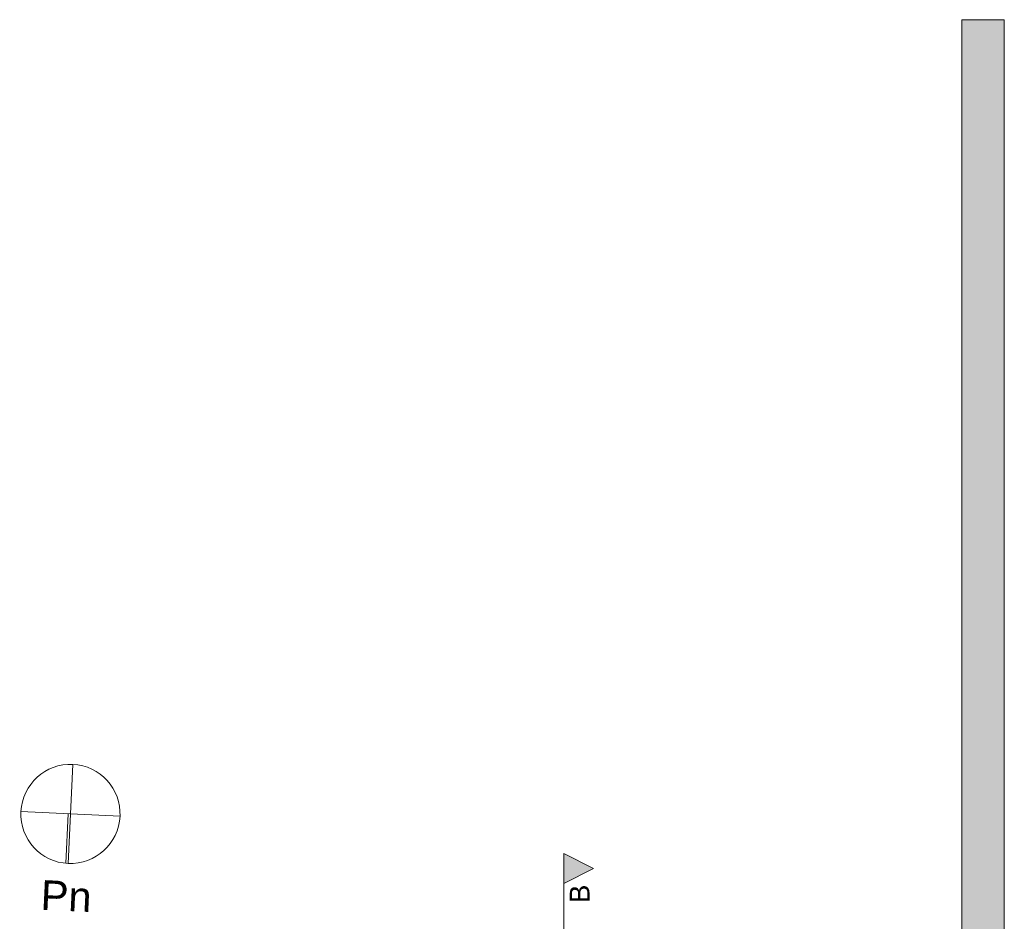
# Model space of a CAD drawing. Header units: centimetres. Extents: x -204 to 5262, y -330 to 4352.
# Tile 17 of 18: x -194 to 799, y 3443 to 4352. Entities that reach past the tile are written whole.
import ezdxf
from ezdxf.enums import TextEntityAlignment as Align

# ---------------------------------------------------------------- set-up
doc = ezdxf.new("R2010")
doc.units = ezdxf.units.CM
doc.header["$MEASUREMENT"] = 0
for name, color, linetype in [('320 - W Umeblowanie', 7, 'Continuous'), ('420-K Ściany', 7, 'Continuous'), ('840-G Znaczniki ogólne', 7, 'Continuous')]:
    doc.layers.add(name, color=color, linetype=linetype)
for name, color, linetype, lineweight in [('320 - W Umeblowanie_Nr_pióra__1', 7, 'Continuous', 20), ('420-K Ściany_Nr_pióra__27', 7, 'Continuous', 20), ('840-G Znaczniki ogólne_Nr_pióra__11', 7, 'Continuous', 0)]:
    doc.layers.add(name, color=color, linetype=linetype, lineweight=lineweight)
doc.styles.add('STYL_AUTOMATYCZNY_1', font='arial.ttf')
doc.styles.add('STYL_AUTOMATYCZNY_2', font='arial.ttf')

# ---------------------------------------------------------------- blocks, each defined once
blk = doc.blocks.new('Ściana_10_1', base_point=(756.47, 3179.41))
at = {"layer": '420-K Ściany', "linetype": 'Continuous', "lineweight": 0, "true_color": 0x000000}
blk.add_hatch(color=18, dxfattribs=at).paths.add_polyline_path([(799.47, 3220.85), (799.47, 4352.35), (756.47, 4352.35), (756.47, 3222.44)])
at = {"layer": '420-K Ściany_Nr_pióra__27', "color": 7, "linetype": 'Continuous', "lineweight": 20, "flags": 128}
for points in [[(756.47, 4352.35), (799.47, 4352.35)], [(756.47, 4352.35), (756.47, 3222.44)], [(799.47, 3220.85), (799.47, 4352.35)]]:
    blk.add_lwpolyline(points, dxfattribs=at)
blk = doc.blocks.new('Symbol północy[15]_1', base_point=(-142.34, 3551.55))
at = {"layer": '320 - W Umeblowanie_Nr_pióra__1', "color": 7, "linetype": 'Continuous', "lineweight": 20}
for p, q in [((-144.65, 3501.61), (-140.02, 3601.5)), ((-192.28, 3553.87), (-92.39, 3549.24)), ((-144.58, 3551.66), (-146.9, 3501.76))]:
    blk.add_line(p, q, dxfattribs=at)
at = {"layer": '320 - W Umeblowanie_Nr_pióra__1', "color": 7, "linetype": 'Continuous', "lineweight": 20, "flags": 128}
blk.add_lwpolyline([(-192.28, 3553.87, 1), (-92.39, 3549.24, 1)], format="xyb", close=True, dxfattribs=at)
at = {"layer": '320 - W Umeblowanie_Nr_pióra__1', "color": 7, "lineweight": 20, "style": 'STYL_AUTOMATYCZNY_1'}
blk.add_attdef('txt', text='', height=30, rotation=357.34385, dxfattribs=at).set_placement((-147.76, 3444.82), align=Align.BOTTOM_CENTER)
blk = doc.blocks.new('Płaszczyzna odcinająca_1_1', base_point=(355.16, 3496.5))
at = {"layer": '840-G Znaczniki ogólne', "linetype": 'Continuous', "lineweight": 0, "true_color": 0x000000}
blk.add_hatch(color=18, dxfattribs=at).paths.add_polyline_path([(355.16, 3511.5), (355.16, 3481.5), (385.16, 3496.5)])
at = {"layer": '840-G Znaczniki ogólne_Nr_pióra__11', "color": 7, "linetype": 'Continuous', "lineweight": 0}
blk.add_line((355.16, 3481.5), (355.16, -300.45), dxfattribs=at)
at = {"layer": '840-G Znaczniki ogólne_Nr_pióra__11', "color": 7, "linetype": 'Continuous', "lineweight": 0, "flags": 128}
blk.add_lwpolyline([(355.16, 3511.5), (355.16, 3481.5), (385.16, 3496.5)], close=True, dxfattribs=at)
at = {"layer": '840-G Znaczniki ogólne_Nr_pióra__11', "color": 7, "lineweight": 0, "insert": (381.16, 3480.29), "char_height": 20, "attachment_point": 9, "rotation": 90, "style": 'STYL_AUTOMATYCZNY_2'}
blk.add_mtext('\\A1;{\\pqr;\\pt0;\\fArial|b0|i0|c238|p0;\\W1.000000;B}', dxfattribs=at)

msp = doc.modelspace()

# ---------------------------------------------------------------- block references
at = {"layer": '320 - W Umeblowanie', "color": 7, "linetype": 'Continuous', "lineweight": 20}
msp.add_blockref('Symbol północy[15]_1', (-142.34, 3551.55), dxfattribs=at).add_auto_attribs({'txt': 'Pn'})
at = {"layer": '420-K Ściany', "color": 7, "lineweight": 20}
msp.add_blockref('Ściana_10_1', (756.47, 3179.41), dxfattribs=at)
at = {"layer": '840-G Znaczniki ogólne', "color": 7, "lineweight": 0}
msp.add_blockref('Płaszczyzna odcinająca_1_1', (355.16, 3496.5), dxfattribs=at)

doc.saveas('drawing.dxf')
